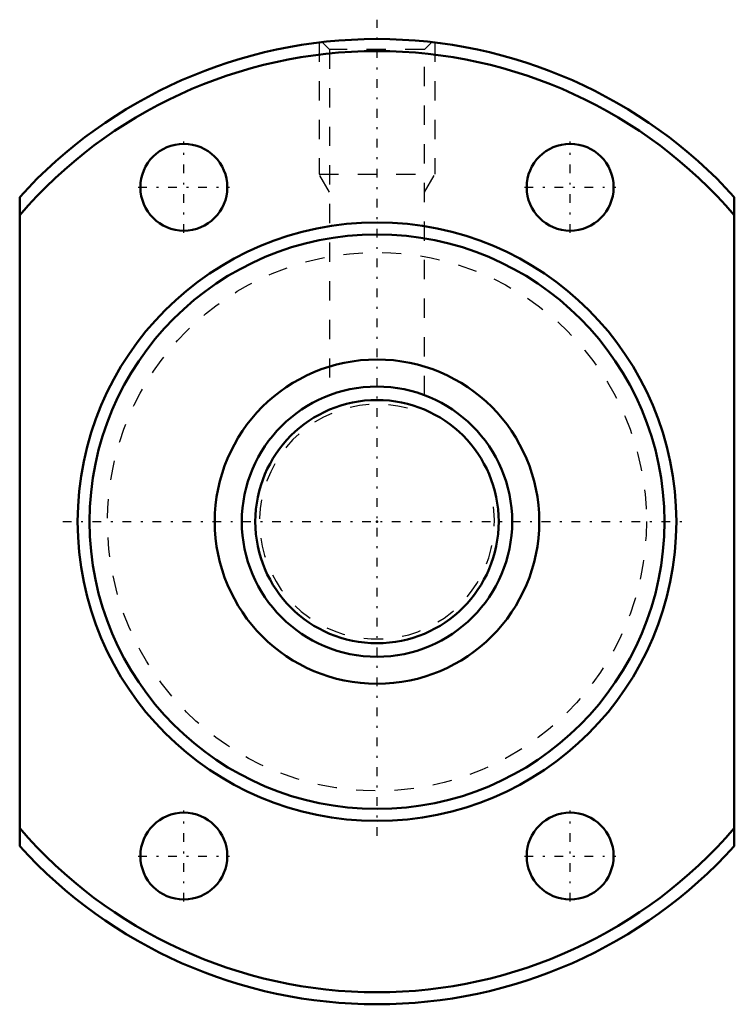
# Model space of a CAD drawing. Header units: millimetres. Extents: x -18.5 to 18.5, y -25 to 26.
import ezdxf

# ---------------------------------------------------------------- set-up
doc = ezdxf.new("R2010")
doc.units = ezdxf.units.MM
doc.linetypes.add('Center', pattern=[1.5, 0.45, -0.5, 0.05, -0.5])
doc.linetypes.add('Dashed', pattern=[2, 1, -1])
for name, color, linetype, lineweight in [('2d ConnectionPoints', 7, 'Continuous', 50), ('AM_0', 7, 'Continuous', 50), ('AM_5', 3, 'Continuous', 25), ('AM_7', 7, 'Center', 25), ('AM_9', 6, 'Dashed', 25)]:
    doc.layers.add(name, color=color, linetype=linetype, lineweight=lineweight)

# ---------------------------------------------------------------- blocks, each defined once
blk = doc.blocks.new('1_BTK_1404V_3_6ZZ_Nut_0_in_BTK1404V_3_6ZZ_60LC7T_000_2')
at = {"layer": 'AM_0'}
for p, q in [((-18.5, -16.815), (-18.5, 16.815)), ((18.5, 16.815), (18.5, -16.815))]:
    blk.add_line(p, q, dxfattribs=at)
for centre, radius in [((-10, 17.321), 2.25), ((10, 17.321), 2.25), ((0, 0), 15.5), ((0, 0), 14.88), ((0, 0), 8.4), ((-10, -17.321), 2.25), ((10, -17.321), 2.25)]:
    blk.add_circle(centre, radius, dxfattribs=at)
for radius, start, end in [(25, 42.2686, 137.7314), (24.375, 40.6261, 139.3739), (24.375, 220.6261, 319.3739), (25, 222.2686, 317.7314)]:
    blk.add_arc((0, 0), radius, start, end, dxfattribs=at)
at = {"layer": 'AM_5', "linetype": 'Dashed'}
for p, q in [((-3, 24.819), (-3, 18)), ((3, 24.819), (3, 18)), ((-2.458, 17.062), (-3, 18)), ((-3, 18), (3, 18)), ((2.458, 17.062), (3, 18))]:
    blk.add_line(p, q, dxfattribs=at)
at = {"layer": 'AM_7'}
for p, q in [((0, -16.275), (0, 26)), ((-10, 14.958), (-10, 19.683)), ((10, 14.958), (10, 19.683)), ((-12.363, 17.321), (-7.638, 17.321)), ((7.637, 17.321), (12.362, 17.321)), ((-16.275, 0), (16.275, 0)), ((-10, -19.683), (-10, -14.958)), ((10, -19.683), (10, -14.958)), ((-12.363, -17.321), (-7.638, -17.321)), ((7.637, -17.321), (12.362, -17.321))]:
    blk.add_line(p, q, dxfattribs=at)
at = {"layer": 'AM_9'}
for p, q in [((-2.834, 24.834), (-2.458, 24.459)), ((2.458, 24.459), (2.834, 24.834)), ((-2.458, 24.459), (-2.458, 6.554)), ((2.458, 24.459), (-2.458, 24.459)), ((2.458, 6.554), (2.458, 24.459))]:
    blk.add_line(p, q, dxfattribs=at)
blk.add_circle((0, 0), 13.95, dxfattribs=at)
blk = doc.blocks.new('2_BTK_1404V_3_600_Shaft_0_in_BTK1404V_3_6ZZ_60LC7T_000_2')
at = {"layer": 'AM_0'}
for radius in [7, 6.3]:
    blk.add_circle((0, 0), radius, dxfattribs=at)
at = {"layer": 'AM_5', "linetype": 'Dashed'}
blk.add_arc((0, 0), 6.08, 75, 15, dxfattribs=at)

msp = doc.modelspace()

# ---------------------------------------------------------------- linework, layer by layer
at = {"layer": '2d ConnectionPoints'}
msp.add_point((0, 0), dxfattribs=at)
msp.add_point((0, 0), dxfattribs=at)
msp.add_point((0, 0), dxfattribs=at)

# ---------------------------------------------------------------- block references
for name in ['1_BTK_1404V_3_6ZZ_Nut_0_in_BTK1404V_3_6ZZ_60LC7T_000_2', '2_BTK_1404V_3_600_Shaft_0_in_BTK1404V_3_6ZZ_60LC7T_000_2']:
    msp.add_blockref(name, (0, 0))

doc.saveas('drawing.dxf')
